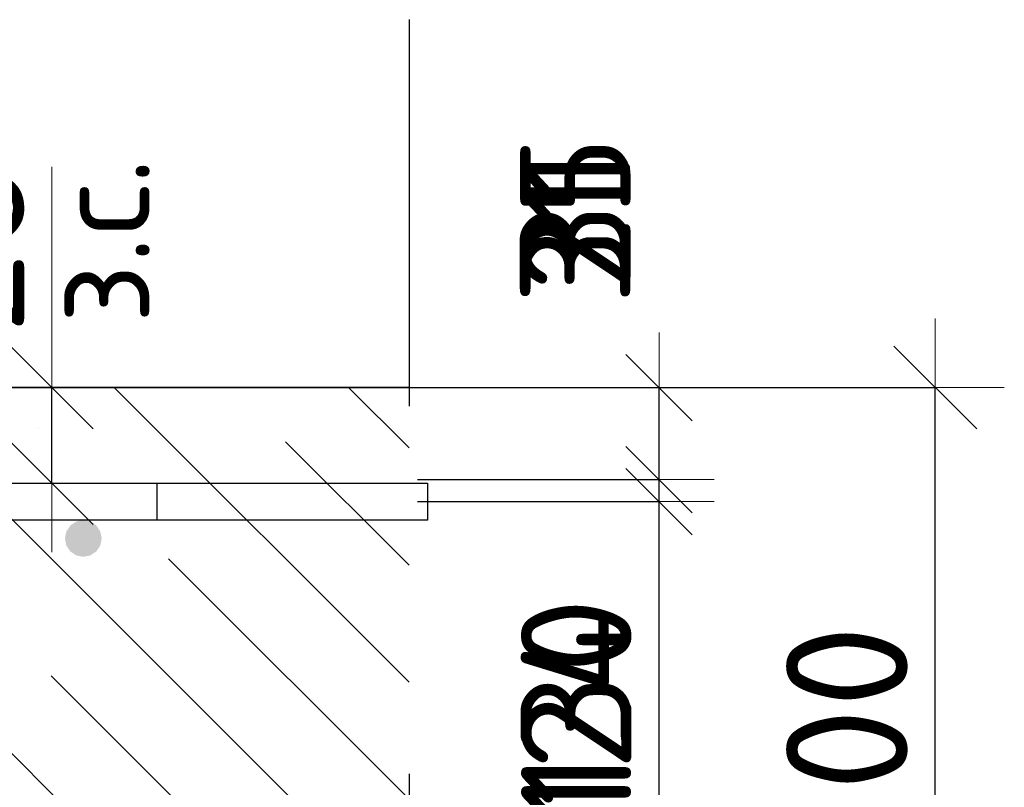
# Model space of a CAD drawing. Header units: metres. Extents: x -38 to 97, y -15 to 21.
# Tile 131 of 205: x 72.65 to 72.918, y 7.433 to 7.642. Entities that reach past the tile are written whole.
import ezdxf

# ---------------------------------------------------------------- set-up
doc = ezdxf.new("R2010")
doc.units = ezdxf.units.M
doc.header["$PDMODE"] = 65
doc.linetypes.add('______4', pattern=[0.135, 0.105, -0.03])
for name, color, linetype, lineweight in [('XR$3$Арм. стержнями верхней зоны', 180, 'Continuous', 35), ('XR$3$Арм.стержн. Арматура края', 96, 'Continuous', 35), ('XR$3$Размерная линия (1)', 7, 'Continuous', 13), ('XR$3$Размерная линия_ общее', 7, 'Continuous', 13), ('XR$4$Арм. стержнями верхней зоны', 180, 'Continuous', 35), ('XR$4$Арм.стержн. Арматура края', 96, 'Continuous', 35), ('XR$4$Размерная линия (1)', 7, 'Continuous', 13), ('XR$4$Размерная линия_ общее', 7, 'Continuous', 13), ('XR$6$Арм. стержнями верхней зоны', 180, 'Continuous', 35), ('XR$6$Арм.стержн. Арматура края', 96, 'Continuous', 35), ('XR$6$Размерная линия (1)', 7, 'Continuous', 13), ('XR$6$Размерная линия_ общее', 7, 'Continuous', 13)]:
    doc.layers.add(name, color=color, linetype=linetype, lineweight=lineweight)
doc.styles.add('ISOCPEUR', font='txt')
doc.dimstyles.new('DIMSTYLE_11', dxfattribs={"dimtxt": 0.033, "dimasz": 0.0375, "dimexe": 0, "dimexo": 0, "dimgap": 0.0165, "dimtad": 2, "dimdec": 0, "dimlfac": 1000, "dimrnd": 1, "dimzin": 12, "dimdsep": 46, "dimtxsty": 'ISOCPEUR', "dimblk1": 'ALL_ML_STRICH', "dimblk2": 'ALL_ML_STRICH', "dimsah": 1, "dimcen": 0, "dimclrd": 7, "dimclre": 256, "dimclrt": 7, "dimadec": 0, "dimazin": 0, "dimtfac": 1, "dimtdec": 0, "dimtix": 1, "dimtmove": 2, "dimatfit": 3, "dimfxl": 0, "dimtvp": 1.2, "dimtzin": 0, "dimlwd": 0, "dimlwe": -3, "dimarcsym": 0})
doc.dimstyles.new('DIMSTYLE_12', dxfattribs={"dimtxt": 0.03, "dimasz": 0.03, "dimexe": 0, "dimexo": 0, "dimgap": 0.015, "dimtad": 2, "dimdec": 0, "dimlfac": 1000, "dimrnd": 1, "dimzin": 12, "dimdsep": 46, "dimtxsty": 'ISOCPEUR', "dimblk1": 'ALL_ML_STRICH', "dimblk2": 'ALL_ML_STRICH', "dimsah": 1, "dimcen": 0, "dimclrd": 7, "dimclre": 256, "dimclrt": 7, "dimadec": 0, "dimazin": 0, "dimtfac": 1, "dimtdec": 0, "dimtix": 1, "dimtmove": 2, "dimatfit": 3, "dimfxl": 0, "dimtzin": 0, "dimlwd": 0, "dimlwe": -3, "dimarcsym": 0})
doc.dimstyles.new('DIMSTYLE_14', dxfattribs={"dimtxt": 0.03, "dimasz": 0.03, "dimexe": 0, "dimexo": 0, "dimgap": 0.015, "dimtad": 2, "dimdec": 0, "dimlfac": 1000, "dimrnd": 1, "dimzin": 12, "dimdsep": 46, "dimtxsty": 'ISOCPEUR', "dimblk1": 'ALL_ML_STRICH', "dimblk2": 'ALL_ML_STRICH', "dimsah": 1, "dimcen": 0, "dimclrd": 7, "dimclre": 256, "dimclrt": 7, "dimadec": 0, "dimazin": 0, "dimtfac": 1, "dimtdec": 0, "dimtix": 1, "dimtmove": 2, "dimatfit": 3, "dimfxl": 0, "dimtvp": 1.2, "dimtzin": 0, "dimlwd": 0, "dimlwe": -3, "dimarcsym": 0})
doc.dimstyles.new('DIMSTYLE_8', dxfattribs={"dimtxt": 0.033, "dimasz": 0.0375, "dimexe": 0, "dimexo": 0, "dimgap": 0.0165, "dimtad": 2, "dimdec": 0, "dimlfac": 1000, "dimrnd": 1, "dimzin": 12, "dimdsep": 46, "dimtxsty": 'ISOCPEUR', "dimblk1": 'ALL_ML_STRICH', "dimblk2": 'ALL_ML_STRICH', "dimsah": 1, "dimcen": 0, "dimclrd": 7, "dimclre": 256, "dimclrt": 7, "dimadec": 0, "dimazin": 0, "dimtfac": 1, "dimtdec": 0, "dimtix": 1, "dimtmove": 2, "dimatfit": 3, "dimfxl": 0, "dimtzin": 0, "dimlwd": 0, "dimlwe": -3, "dimarcsym": 0})
pattern_1 = [(135, (0, 0), (-0.031819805, -0.031819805), [0.4, -0.05, 0, -0.05]), (135, (-0.01591, -0.01591), (-0.031819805, -0.031819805), [0.8, -0.1, 0.1, -0.1])]

# ---------------------------------------------------------------- blocks, each defined once
blk = doc.blocks.new('ALL_ML_STRICH')
at = {"color": 0, "linetype": 'ByBlock', "lineweight": -2}
for p, q in [((0, -0.5), (0, 0.5)), ((-0.3, -0.3), (0.3, 0.3)), ((-1, 0), (0.5, 0))]:
    blk.add_line(p, q, dxfattribs=at)
blk = doc.blocks.new('*D135')
at = {"layer": 'DEFPOINTS', "color": 7, "linetype": 'Continuous', "lineweight": 13, "transparency": 33554687}
for p in [(72.7273, 7.54188), (72.7273, 7.34188), (72.89884, 7.34188)]:
    blk.add_point(p, dxfattribs=at)
at = {"layer": 'XR$3$Размерная линия_ общее', "color": 253, "linetype": 'Continuous', "lineweight": -2, "true_color": 0xa0a0a0, "transparency": 33554687}
for p, q in [((72.7473, 7.54188), (72.89884, 7.54188)), ((72.7473, 7.34188), (72.89884, 7.34188))]:
    blk.add_line(p, q, dxfattribs=at)
at = {"layer": 'XR$3$Размерная линия_ общее', "color": 7, "linetype": 'Continuous', "lineweight": -2, "transparency": 33554687}
blk.add_line((72.89884, 7.34188), (72.89884, 7.54188), dxfattribs=at)
at = {"layer": 'XR$3$Размерная линия_ общее', "color": 7, "linetype": 'Continuous', "lineweight": 13, "transparency": 33554687, "xscale": 0.0375, "yscale": 0.0375, "zscale": 0.0375}
for p, rotation in [((72.89884, 7.54188), 90), ((72.89884, 7.34188), 270)]:
    blk.add_blockref('ALL_ML_STRICH', p, dxfattribs=dict(at, rotation=rotation))
at = {"layer": 'XR$3$Размерная линия_ общее', "color": 7, "linetype": 'Continuous', "lineweight": 13, "transparency": 33554687, "insert": (72.87484, 7.44353), "char_height": 0.033, "width": 0.099, "attachment_point": 5, "rotation": 90, "style": 'ISOCPEUR'}
blk.add_mtext('\\A1;{200}', dxfattribs=at)
blk = doc.blocks.new('*D202')
at = {"layer": 'DEFPOINTS', "color": 7, "linetype": 'Continuous', "lineweight": 13, "transparency": 33554687}
for p in [(72.73821, 7.51088), (72.73118, 7.38688), (72.82384, 7.38688)]:
    blk.add_point(p, dxfattribs=at)
at = {"layer": 'XR$3$Размерная линия (1)', "color": 9, "linetype": 'Continuous', "lineweight": -2, "true_color": 0xc7c7c7, "transparency": 33554687}
for p, q in [((72.75821, 7.51088), (72.82384, 7.51088)), ((72.75118, 7.38688), (72.82384, 7.38688))]:
    blk.add_line(p, q, dxfattribs=at)
at = {"layer": 'XR$3$Размерная линия (1)', "color": 7, "linetype": 'Continuous', "lineweight": -2, "transparency": 33554687}
blk.add_line((72.82384, 7.38688), (72.82384, 7.51088), dxfattribs=at)
at = {"layer": 'XR$3$Размерная линия (1)', "color": 7, "linetype": 'Continuous', "lineweight": 13, "transparency": 33554687, "xscale": 0.03, "yscale": 0.03, "zscale": 0.03}
for p, rotation in [((72.82384, 7.51088), 90), ((72.82384, 7.38688), 270)]:
    blk.add_blockref('ALL_ML_STRICH', p, dxfattribs=dict(at, rotation=rotation))
at = {"layer": 'XR$3$Размерная линия (1)', "color": 7, "linetype": 'Continuous', "lineweight": 13, "transparency": 33554687, "insert": (72.80134, 7.45188), "char_height": 0.03, "width": 0.09, "attachment_point": 5, "rotation": 90, "style": 'ISOCPEUR'}
blk.add_mtext('\\A1;{124}', dxfattribs=at)
blk = doc.blocks.new('*D203')
at = {"layer": 'DEFPOINTS', "color": 7, "linetype": 'Continuous', "lineweight": 13, "transparency": 33554687}
for p in [(72.72034, 7.54188), (72.73821, 7.51088), (72.82384, 7.51088)]:
    blk.add_point(p, dxfattribs=at)
at = {"layer": 'XR$3$Размерная линия (1)', "color": 9, "linetype": 'Continuous', "lineweight": -2, "true_color": 0xc7c7c7, "transparency": 33554687}
for p, q in [((72.74034, 7.54188), (72.82384, 7.54188)), ((72.75821, 7.51088), (72.82384, 7.51088))]:
    blk.add_line(p, q, dxfattribs=at)
at = {"layer": 'XR$3$Размерная линия (1)', "color": 7, "linetype": 'Continuous', "lineweight": -2, "transparency": 33554687}
blk.add_line((72.82384, 7.51088), (72.82384, 7.54188), dxfattribs=at)
at = {"layer": 'XR$3$Размерная линия (1)', "color": 7, "linetype": 'Continuous', "lineweight": 13, "transparency": 33554687, "xscale": 0.03, "yscale": 0.03, "zscale": 0.03}
for p, rotation in [((72.82384, 7.54188), 90), ((72.82384, 7.51088), 270)]:
    blk.add_blockref('ALL_ML_STRICH', p, dxfattribs=dict(at, rotation=rotation))
at = {"layer": 'XR$3$Размерная линия (1)', "color": 7, "linetype": 'Continuous', "lineweight": 13, "transparency": 33554687, "insert": (72.8011, 7.58917), "char_height": 0.03, "width": 0.06, "attachment_point": 5, "rotation": 90, "style": 'ISOCPEUR'}
blk.add_mtext('\\A1;{31}', dxfattribs=at)
blk = doc.blocks.new('*D366')
at = {"layer": 'DEFPOINTS', "color": 7, "linetype": 'Continuous', "lineweight": 13, "transparency": 33554687}
for p in [(72.7273, 7.54188), (72.7273, 7.34188), (72.89884, 7.34188)]:
    blk.add_point(p, dxfattribs=at)
at = {"layer": 'XR$4$Размерная линия_ общее', "color": 253, "linetype": 'Continuous', "lineweight": -2, "true_color": 0xa0a0a0, "transparency": 33554687}
for p, q in [((72.7473, 7.54188), (72.89884, 7.54188)), ((72.7473, 7.34188), (72.89884, 7.34188))]:
    blk.add_line(p, q, dxfattribs=at)
at = {"layer": 'XR$4$Размерная линия_ общее', "color": 7, "linetype": 'Continuous', "lineweight": -2, "transparency": 33554687}
blk.add_line((72.89884, 7.34188), (72.89884, 7.54188), dxfattribs=at)
at = {"layer": 'XR$4$Размерная линия_ общее', "color": 7, "linetype": 'Continuous', "lineweight": 13, "transparency": 33554687, "xscale": 0.0375, "yscale": 0.0375, "zscale": 0.0375}
for p, rotation in [((72.89884, 7.54188), 90), ((72.89884, 7.34188), 270)]:
    blk.add_blockref('ALL_ML_STRICH', p, dxfattribs=dict(at, rotation=rotation))
at = {"layer": 'XR$4$Размерная линия_ общее', "color": 7, "linetype": 'Continuous', "lineweight": 13, "transparency": 33554687, "insert": (72.87484, 7.44353), "char_height": 0.033, "width": 0.099, "attachment_point": 5, "rotation": 90, "style": 'ISOCPEUR'}
blk.add_mtext('\\A1;{200}', dxfattribs=at)
blk = doc.blocks.new('*D524')
at = {"layer": 'DEFPOINTS', "color": 7, "linetype": 'Continuous', "lineweight": 13, "transparency": 33554687}
for p in [(72.61899, 7.54188), (72.61899, 7.51588), (72.65897, 7.51588)]:
    blk.add_point(p, dxfattribs=at)
at = {"layer": 'XR$4$Размерная линия_ общее', "color": 253, "linetype": 'Continuous', "lineweight": -2, "true_color": 0xa0a0a0, "transparency": 33554687}
for p, q in [((72.63899, 7.54188), (72.65897, 7.54188)), ((72.63899, 7.51588), (72.65897, 7.51588))]:
    blk.add_line(p, q, dxfattribs=at)
at = {"layer": 'XR$4$Размерная линия_ общее', "color": 7, "linetype": 'Continuous', "lineweight": -2, "transparency": 33554687}
blk.add_line((72.65897, 7.51588), (72.65897, 7.54188), dxfattribs=at)
at = {"layer": 'XR$4$Размерная линия_ общее', "color": 7, "linetype": 'Continuous', "lineweight": 13, "transparency": 33554687, "xscale": 0.0375, "yscale": 0.0375, "zscale": 0.0375}
for p, rotation in [((72.65897, 7.54188), 90), ((72.65897, 7.51588), 270)]:
    blk.add_blockref('ALL_ML_STRICH', p, dxfattribs=dict(at, rotation=rotation))
at = {"layer": 'XR$4$Размерная линия_ общее', "color": 7, "linetype": 'Continuous', "lineweight": 13, "transparency": 33554687, "insert": (72.65851, 7.55924), "char_height": 0.027, "width": 0.00135, "attachment_point": 1, "rotation": 90, "line_spacing_factor": 0.60241, "style": 'ISOCPEUR'}
blk.add_mtext('з.с.', dxfattribs=at)
at = {"layer": 'XR$4$Размерная линия_ общее', "color": 7, "linetype": 'Continuous', "lineweight": 13, "transparency": 33554687, "insert": (72.63497, 7.5796), "char_height": 0.033, "width": 0.066, "attachment_point": 5, "rotation": 90, "style": 'ISOCPEUR'}
blk.add_mtext('\\A1;{26}', dxfattribs=at)
blk = doc.blocks.new('*D526')
at = {"layer": 'DEFPOINTS', "color": 7, "linetype": 'Continuous', "lineweight": 13, "transparency": 33554687}
for p in [(72.74666, 7.51088), (72.73118, 7.38688), (72.82384, 7.38688)]:
    blk.add_point(p, dxfattribs=at)
at = {"layer": 'XR$4$Размерная линия (1)', "color": 9, "linetype": 'Continuous', "lineweight": -2, "true_color": 0xc7c7c7, "transparency": 33554687}
for p, q in [((72.76666, 7.51088), (72.82384, 7.51088)), ((72.75118, 7.38688), (72.82384, 7.38688))]:
    blk.add_line(p, q, dxfattribs=at)
at = {"layer": 'XR$4$Размерная линия (1)', "color": 7, "linetype": 'Continuous', "lineweight": -2, "transparency": 33554687}
blk.add_line((72.82384, 7.38688), (72.82384, 7.51088), dxfattribs=at)
at = {"layer": 'XR$4$Размерная линия (1)', "color": 7, "linetype": 'Continuous', "lineweight": 13, "transparency": 33554687, "xscale": 0.03, "yscale": 0.03, "zscale": 0.03}
for p, rotation in [((72.82384, 7.51088), 90), ((72.82384, 7.38688), 270)]:
    blk.add_blockref('ALL_ML_STRICH', p, dxfattribs=dict(at, rotation=rotation))
at = {"layer": 'XR$4$Размерная линия (1)', "color": 7, "linetype": 'Continuous', "lineweight": 13, "transparency": 33554687, "insert": (72.80134, 7.45188), "char_height": 0.03, "width": 0.09, "attachment_point": 5, "rotation": 90, "style": 'ISOCPEUR'}
blk.add_mtext('\\A1;{124}', dxfattribs=at)
blk = doc.blocks.new('*D527')
at = {"layer": 'DEFPOINTS', "color": 7, "linetype": 'Continuous', "lineweight": 13, "transparency": 33554687}
for p in [(72.72034, 7.54188), (72.74666, 7.51088), (72.82384, 7.51088)]:
    blk.add_point(p, dxfattribs=at)
at = {"layer": 'XR$4$Размерная линия (1)', "color": 9, "linetype": 'Continuous', "lineweight": -2, "true_color": 0xc7c7c7, "transparency": 33554687}
for p, q in [((72.74034, 7.54188), (72.82384, 7.54188)), ((72.76666, 7.51088), (72.82384, 7.51088))]:
    blk.add_line(p, q, dxfattribs=at)
at = {"layer": 'XR$4$Размерная линия (1)', "color": 7, "linetype": 'Continuous', "lineweight": -2, "transparency": 33554687}
blk.add_line((72.82384, 7.51088), (72.82384, 7.54188), dxfattribs=at)
at = {"layer": 'XR$4$Размерная линия (1)', "color": 7, "linetype": 'Continuous', "lineweight": 13, "transparency": 33554687, "xscale": 0.03, "yscale": 0.03, "zscale": 0.03}
for p, rotation in [((72.82384, 7.54188), 90), ((72.82384, 7.51088), 270)]:
    blk.add_blockref('ALL_ML_STRICH', p, dxfattribs=dict(at, rotation=rotation))
at = {"layer": 'XR$4$Размерная линия (1)', "color": 7, "linetype": 'Continuous', "lineweight": 13, "transparency": 33554687, "insert": (72.80113, 7.58256), "char_height": 0.03, "width": 0.06, "attachment_point": 5, "rotation": 90, "style": 'ISOCPEUR'}
blk.add_mtext('\\A1;{31}', dxfattribs=at)
blk = doc.blocks.new('*D751')
at = {"layer": 'DEFPOINTS', "color": 7, "linetype": 'Continuous', "lineweight": 13, "transparency": 33554687}
for p in [(72.7273, 7.54188), (72.7273, 7.34188), (72.89884, 7.34188)]:
    blk.add_point(p, dxfattribs=at)
at = {"layer": 'XR$6$Размерная линия_ общее', "color": 253, "linetype": 'Continuous', "lineweight": -2, "true_color": 0xa0a0a0, "transparency": 33554687}
for p, q in [((72.7473, 7.54188), (72.89884, 7.54188)), ((72.7473, 7.34188), (72.89884, 7.34188))]:
    blk.add_line(p, q, dxfattribs=at)
at = {"layer": 'XR$6$Размерная линия_ общее', "color": 7, "linetype": 'Continuous', "lineweight": -2, "transparency": 33554687}
blk.add_line((72.89884, 7.34188), (72.89884, 7.54188), dxfattribs=at)
at = {"layer": 'XR$6$Размерная линия_ общее', "color": 7, "linetype": 'Continuous', "lineweight": 13, "transparency": 33554687, "xscale": 0.0375, "yscale": 0.0375, "zscale": 0.0375}
for p, rotation in [((72.89884, 7.54188), 90), ((72.89884, 7.34188), 270)]:
    blk.add_blockref('ALL_ML_STRICH', p, dxfattribs=dict(at, rotation=rotation))
at = {"layer": 'XR$6$Размерная линия_ общее', "color": 7, "linetype": 'Continuous', "lineweight": 13, "transparency": 33554687, "insert": (72.87484, 7.44353), "char_height": 0.033, "width": 0.099, "attachment_point": 5, "rotation": 90, "style": 'ISOCPEUR'}
blk.add_mtext('\\A1;{200}', dxfattribs=at)
blk = doc.blocks.new('*D754')
at = {"layer": 'DEFPOINTS', "color": 7, "linetype": 'Continuous', "lineweight": 13, "transparency": 33554687}
for p in [(72.73821, 7.51688), (72.73118, 7.38688), (72.82384, 7.38688)]:
    blk.add_point(p, dxfattribs=at)
at = {"layer": 'XR$6$Размерная линия (1)', "color": 9, "linetype": 'Continuous', "lineweight": -2, "true_color": 0xc7c7c7, "transparency": 33554687}
for p, q in [((72.75821, 7.51688), (72.82384, 7.51688)), ((72.75118, 7.38688), (72.82384, 7.38688))]:
    blk.add_line(p, q, dxfattribs=at)
at = {"layer": 'XR$6$Размерная линия (1)', "color": 7, "linetype": 'Continuous', "lineweight": -2, "transparency": 33554687}
blk.add_line((72.82384, 7.38688), (72.82384, 7.51688), dxfattribs=at)
at = {"layer": 'XR$6$Размерная линия (1)', "color": 7, "linetype": 'Continuous', "lineweight": 13, "transparency": 33554687, "xscale": 0.03, "yscale": 0.03, "zscale": 0.03}
for p, rotation in [((72.82384, 7.51688), 90), ((72.82384, 7.38688), 270)]:
    blk.add_blockref('ALL_ML_STRICH', p, dxfattribs=dict(at, rotation=rotation))
at = {"layer": 'XR$6$Размерная линия (1)', "color": 7, "linetype": 'Continuous', "lineweight": 13, "transparency": 33554687, "insert": (72.80134, 7.45638), "char_height": 0.03, "width": 0.09, "attachment_point": 5, "rotation": 90, "style": 'ISOCPEUR'}
blk.add_mtext('\\A1;{130}', dxfattribs=at)
blk = doc.blocks.new('*D755')
at = {"layer": 'DEFPOINTS', "color": 7, "linetype": 'Continuous', "lineweight": 13, "transparency": 33554687}
for p in [(72.72034, 7.54188), (72.73821, 7.51688), (72.82384, 7.51688)]:
    blk.add_point(p, dxfattribs=at)
at = {"layer": 'XR$6$Размерная линия (1)', "color": 9, "linetype": 'Continuous', "lineweight": -2, "true_color": 0xc7c7c7, "transparency": 33554687}
for p, q in [((72.74034, 7.54188), (72.82384, 7.54188)), ((72.75821, 7.51688), (72.82384, 7.51688))]:
    blk.add_line(p, q, dxfattribs=at)
at = {"layer": 'XR$6$Размерная линия (1)', "color": 7, "linetype": 'Continuous', "lineweight": -2, "transparency": 33554687}
blk.add_line((72.82384, 7.51688), (72.82384, 7.54188), dxfattribs=at)
at = {"layer": 'XR$6$Размерная линия (1)', "color": 7, "linetype": 'Continuous', "lineweight": 13, "transparency": 33554687, "xscale": 0.03, "yscale": 0.03, "zscale": 0.03}
for p, rotation in [((72.82384, 7.54188), 90), ((72.82384, 7.51688), 270)]:
    blk.add_blockref('ALL_ML_STRICH', p, dxfattribs=dict(at, rotation=rotation))
at = {"layer": 'XR$6$Размерная линия (1)', "color": 7, "linetype": 'Continuous', "lineweight": 13, "transparency": 33554687, "insert": (72.8011, 7.58917), "char_height": 0.03, "width": 0.06, "attachment_point": 5, "rotation": 90, "style": 'ISOCPEUR'}
blk.add_mtext('\\A1;{25}', dxfattribs=at)

msp = doc.modelspace()

# ---------------------------------------------------------------- hatches: boundary and pattern name
at = {"linetype": 'Continuous', "lineweight": 13, "transparency": 33554687}
h = msp.add_hatch(dxfattribs=at)
h.set_pattern_fill('__________540', scale=0.015, style=0, pattern_type=2)
h.set_pattern_definition(pattern_1)
h.paths.add_polyline_path([(72.1675, 7.54188), (72.1675, 7.34188), (72.75595, 7.34188), (72.75595, 7.54188)], flags=0)
h = msp.add_hatch(dxfattribs=at)
h.set_pattern_fill('__________540', scale=0.015, style=0, pattern_type=2)
h.set_pattern_definition(pattern_1)
h.paths.add_polyline_path([(72.1675, 7.54188), (72.1675, 7.34188), (72.75595, 7.34188), (72.75595, 7.54188)], flags=0)
h = msp.add_hatch(dxfattribs=at)
h.set_pattern_fill('__________540', scale=0.015, style=0, pattern_type=2)
h.set_pattern_definition(pattern_1)
h.paths.add_polyline_path([(72.1675, 7.54188), (72.1675, 7.34188), (72.75595, 7.34188), (72.75595, 7.54188)], flags=0)
at = {"layer": 'XR$3$Арм. стержнями верхней зоны', "linetype": 'Continuous', "lineweight": 50, "transparency": 33554687}
msp.add_hatch(color=4, dxfattribs=at).paths.add_polyline_path([(72.67251, 7.50088), (72.67212, 7.50279), (72.67104, 7.50441), (72.66942, 7.5055), (72.66751, 7.50588), (72.66559, 7.5055), (72.66397, 7.50441), (72.66289, 7.50279), (72.66251, 7.50088), (72.66289, 7.49896), (72.66397, 7.49734), (72.66559, 7.49626), (72.66751, 7.49588), (72.66942, 7.49626), (72.67104, 7.49734), (72.67212, 7.49896)])
at = {"layer": 'XR$4$Арм. стержнями верхней зоны', "linetype": 'Continuous', "lineweight": 50, "transparency": 33554687}
msp.add_hatch(color=4, dxfattribs=at).paths.add_polyline_path([(72.67251, 7.50088), (72.67212, 7.50279), (72.67104, 7.50441), (72.66942, 7.5055), (72.66751, 7.50588), (72.66559, 7.5055), (72.66397, 7.50441), (72.66289, 7.50279), (72.66251, 7.50088), (72.66289, 7.49896), (72.66397, 7.49734), (72.66559, 7.49626), (72.66751, 7.49588), (72.66942, 7.49626), (72.67104, 7.49734), (72.67212, 7.49896)])
at = {"layer": 'XR$6$Арм. стержнями верхней зоны', "linetype": 'Continuous', "lineweight": 50, "transparency": 33554687}
msp.add_hatch(color=4, dxfattribs=at).paths.add_polyline_path([(72.67251, 7.50088), (72.67212, 7.50279), (72.67104, 7.50441), (72.66942, 7.5055), (72.66751, 7.50588), (72.66559, 7.5055), (72.66397, 7.50441), (72.66289, 7.50279), (72.66251, 7.50088), (72.66289, 7.49896), (72.66397, 7.49734), (72.66559, 7.49626), (72.66751, 7.49588), (72.66942, 7.49626), (72.67104, 7.49734), (72.67212, 7.49896)])

# ---------------------------------------------------------------- linework, layer by layer
at = {"color": 7, "linetype": '______4', "lineweight": 25, "transparency": 33554687}
msp.add_line((72.75595, 7.64188), (72.75595, 7.24188), dxfattribs=at)
msp.add_line((72.75595, 7.64188), (72.75595, 7.24188), dxfattribs=at)
msp.add_line((72.75595, 7.64188), (72.75595, 7.24188), dxfattribs=at)
at = {"color": 7, "linetype": 'Continuous', "lineweight": 13, "transparency": 33554687}
msp.add_line((72.65897, 7.54188), (72.65897, 7.60188), dxfattribs=at)
at = {"color": 7, "linetype": 'Continuous', "lineweight": 35, "transparency": 33554687}
msp.add_line((72.75595, 7.54188), (72.1675, 7.54188), dxfattribs=at)
msp.add_line((72.75595, 7.54188), (72.1675, 7.54188), dxfattribs=at)
msp.add_line((72.75595, 7.54188), (72.1675, 7.54188), dxfattribs=at)
at = {"layer": 'XR$3$Арм. стержнями верхней зоны', "color": 4, "linetype": 'Continuous', "lineweight": 25, "transparency": 33554687}
for points in [[(72.76095, 7.50588), (72.1875, 7.50588), (72.1875, 7.51588), (72.76095, 7.51588), (72.76095, 7.50588)], [(72.76095, 7.50588), (72.44251, 7.50588), (72.44251, 7.51588), (72.76095, 7.51588), (72.76095, 7.50588)]]:
    msp.add_lwpolyline(points, dxfattribs=at)
at = {"layer": 'XR$3$Арм.стержн. Арматура края', "color": 4, "linetype": 'Continuous', "lineweight": 25, "transparency": 33554687}
msp.add_lwpolyline([(72.21607, 7.51588), (72.6875, 7.51588), (72.6875, 7.50588), (72.21676, 7.50588)], dxfattribs=at)
at = {"layer": 'XR$4$Арм. стержнями верхней зоны', "color": 4, "linetype": 'Continuous', "lineweight": 25, "transparency": 33554687}
for points in [[(72.76095, 7.50588), (72.1875, 7.50588), (72.1875, 7.51588), (72.76095, 7.51588), (72.76095, 7.50588)], [(72.76095, 7.50588), (72.44251, 7.50588), (72.44251, 7.51588), (72.76095, 7.51588), (72.76095, 7.50588)]]:
    msp.add_lwpolyline(points, dxfattribs=at)
at = {"layer": 'XR$4$Арм.стержн. Арматура края', "color": 4, "linetype": 'Continuous', "lineweight": 25, "transparency": 33554687}
msp.add_lwpolyline([(72.21607, 7.51588), (72.6875, 7.51588), (72.6875, 7.50588), (72.21676, 7.50588)], dxfattribs=at)
at = {"layer": 'XR$6$Арм. стержнями верхней зоны', "color": 4, "linetype": 'Continuous', "lineweight": 25, "transparency": 33554687}
for points in [[(72.76095, 7.50588), (72.1875, 7.50588), (72.1875, 7.51588), (72.76095, 7.51588), (72.76095, 7.50588)], [(72.76095, 7.50588), (72.44251, 7.50588), (72.44251, 7.51588), (72.76095, 7.51588), (72.76095, 7.50588)]]:
    msp.add_lwpolyline(points, dxfattribs=at)
at = {"layer": 'XR$6$Арм.стержн. Арматура края', "color": 4, "linetype": 'Continuous', "lineweight": 25, "transparency": 33554687}
msp.add_lwpolyline([(72.21607, 7.51588), (72.6875, 7.51588), (72.6875, 7.50588), (72.21676, 7.50588)], dxfattribs=at)

# ---------------------------------------------------------------- dimensions: what is measured, and where the dimension line sits
at = {"layer": 'XR$3$Размерная линия (1)', "color": 7, "linetype": 'Continuous', "lineweight": 13, "transparency": 33554687}
for base, p1, p2, dimstyle, picture, middle in [((72.82384, 7.54188), (72.75821, 7.51088), (72.74034, 7.54188), 'DIMSTYLE_14', '*D203', (72.8011, 7.58917)), ((72.82384, 7.51088), (72.75118, 7.38688), (72.75821, 7.51088), 'DIMSTYLE_12', '*D202', (72.80134, 7.45188))]:
    dim = msp.add_linear_dim(base=base, p1=p1, p2=p2, angle=90, dimstyle=dimstyle, override={"dimpost": '<>', "dimclrd": 7, "dimclre": 9, "dimclrt": 7, "dimlwd": 0, "dimlwe": 65533}, dxfattribs=at)
    dim.commit()
    dim.dimension.update_dxf_attribs({"geometry": picture, "text_midpoint": middle, "dimtype": 160})
at = {"layer": 'XR$3$Размерная линия_ общее', "color": 7, "linetype": 'Continuous', "lineweight": 13, "transparency": 33554687}
dim = msp.add_linear_dim(base=(72.89884, 7.54188), p1=(72.7473, 7.34188), p2=(72.7473, 7.54188), angle=90, dimstyle='DIMSTYLE_8', override={"dimpost": '<>', "dimclrd": 7, "dimclre": 253, "dimclrt": 7, "dimlwd": 0, "dimlwe": 65533}, dxfattribs=at)
dim.commit()
dim.dimension.update_dxf_attribs({"geometry": '*D135', "text_midpoint": (72.87484, 7.44353), "dimtype": 160})
at = {"layer": 'XR$4$Размерная линия (1)', "color": 7, "linetype": 'Continuous', "lineweight": 13, "transparency": 33554687}
for base, p1, p2, dimstyle, picture, middle in [((72.82384, 7.54188), (72.76666, 7.51088), (72.74034, 7.54188), 'DIMSTYLE_14', '*D527', (72.80113, 7.58256)), ((72.82384, 7.51088), (72.75118, 7.38688), (72.76666, 7.51088), 'DIMSTYLE_12', '*D526', (72.80134, 7.45188))]:
    dim = msp.add_linear_dim(base=base, p1=p1, p2=p2, angle=90, dimstyle=dimstyle, override={"dimpost": '<>', "dimclrd": 7, "dimclre": 9, "dimclrt": 7, "dimlwd": 0, "dimlwe": 65533}, dxfattribs=at)
    dim.commit()
    dim.dimension.update_dxf_attribs({"geometry": picture, "text_midpoint": middle, "dimtype": 160})
at = {"layer": 'XR$4$Размерная линия_ общее', "color": 7, "linetype": 'Continuous', "lineweight": 13, "transparency": 33554687}
dim = msp.add_linear_dim(base=(72.65897, 7.54188), p1=(72.63899, 7.51588), p2=(72.63899, 7.54188), angle=90, text='<>\\Xз.с.', dimstyle='DIMSTYLE_11', override={"dimpost": '<>', "dimclrd": 7, "dimclre": 253, "dimclrt": 7, "dimlwd": 0, "dimlwe": 65533}, dxfattribs=at)
dim.commit()
dim.dimension.update_dxf_attribs({"geometry": '*D524', "text_midpoint": (72.63497, 7.5796), "dimtype": 160})
dim = msp.add_linear_dim(base=(72.89884, 7.54188), p1=(72.7473, 7.34188), p2=(72.7473, 7.54188), angle=90, dimstyle='DIMSTYLE_8', override={"dimpost": '<>', "dimclrd": 7, "dimclre": 253, "dimclrt": 7, "dimlwd": 0, "dimlwe": 65533}, dxfattribs=at)
dim.commit()
dim.dimension.update_dxf_attribs({"geometry": '*D366', "text_midpoint": (72.87484, 7.44353), "dimtype": 160})
at = {"layer": 'XR$6$Размерная линия (1)', "color": 7, "linetype": 'Continuous', "lineweight": 13, "transparency": 33554687}
for base, p1, p2, dimstyle, picture, middle in [((72.82384, 7.54188), (72.75821, 7.51688), (72.74034, 7.54188), 'DIMSTYLE_14', '*D755', (72.8011, 7.58917)), ((72.82384, 7.51688), (72.75118, 7.38688), (72.75821, 7.51688), 'DIMSTYLE_12', '*D754', (72.80134, 7.45638))]:
    dim = msp.add_linear_dim(base=base, p1=p1, p2=p2, angle=90, dimstyle=dimstyle, override={"dimpost": '<>', "dimclrd": 7, "dimclre": 9, "dimclrt": 7, "dimlwd": 0, "dimlwe": 65533}, dxfattribs=at)
    dim.commit()
    dim.dimension.update_dxf_attribs({"geometry": picture, "text_midpoint": middle, "dimtype": 160})
at = {"layer": 'XR$6$Размерная линия_ общее', "color": 7, "linetype": 'Continuous', "lineweight": 13, "transparency": 33554687}
dim = msp.add_linear_dim(base=(72.89884, 7.54188), p1=(72.7473, 7.34188), p2=(72.7473, 7.54188), angle=90, dimstyle='DIMSTYLE_8', override={"dimpost": '<>', "dimclrd": 7, "dimclre": 253, "dimclrt": 7, "dimlwd": 0, "dimlwe": 65533}, dxfattribs=at)
dim.commit()
dim.dimension.update_dxf_attribs({"geometry": '*D751', "text_midpoint": (72.87484, 7.44353), "dimtype": 160})

doc.saveas('drawing.dxf')
